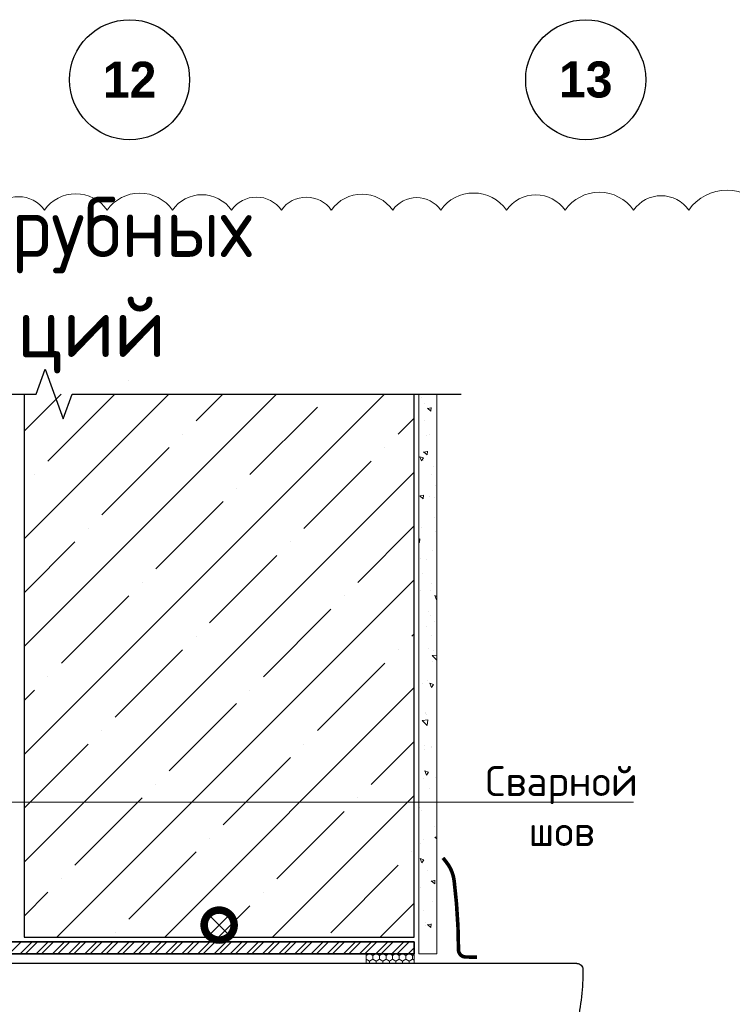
# Model space of a CAD drawing. Header units: millimetres. Extents: x 349531 to 1063351, y -131924 to 96186.
# Tile 38 of 230: x 477995 to 483932, y -55557 to -47354. Entities that reach past the tile are written whole.
import ezdxf

# ---------------------------------------------------------------- set-up
doc = ezdxf.new("R2010")
doc.units = ezdxf.units.MM
doc.linetypes.add('______5', pattern=[1100, 800, -100, 100, -100])
doc.layers.add('TN-АННОТАЦИИ', color=7, linetype='Continuous', lineweight=20, true_color=0x000000)
doc.layers.add('Штрих Пена Монтажная', color=7, linetype='Continuous', lineweight=15, true_color=0xff7c1c)
for name, color, linetype, lineweight in [('TN-БЕТОН', 251, 'Continuous', 30), ('TN-ГЕРМЕТИК', 20, 'Continuous', 30), ('TN-МЕТАЛЛ КОНСТРУКЦИИ', 162, 'Continuous', 35), ('Оси', 40, '______5', 18), ('РАЗМЕРЫ', 1, 'Continuous', 9)]:
    doc.layers.add(name, color=color, linetype=linetype, lineweight=lineweight)
doc.styles.add('Century Gothic', font='GOTHIC.TTF')
doc.styles.add('GOST-2.304_Type-B', font='GOST_Common.ttf')
doc.styles.add('TN-Текст', font='isocpeur.ttf')

# ---------------------------------------------------------------- blocks, each defined once
blk = doc.blocks.new('NSY101')
at = {"color": 0, "linetype": 'ByBlock', "lineweight": -2}
blk.add_circle((0, 0), 50, dxfattribs=at)
blk = doc.blocks.new('СЛОЖНЫЙ_ОБЪЕКТ_39')
at = {"layer": 'Оси', "color": 16, "linetype": 'Continuous', "lineweight": 25, "transparency": 33554687, "xscale": 9.999999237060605, "yscale": 9.999999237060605, "zscale": 9.999999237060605}
blk.add_blockref('NSY101', (41513, -43009.5), dxfattribs=at)
at = {"layer": 'Оси', "color": 16, "linetype": 'Continuous', "lineweight": 25, "transparency": 33554687, "insert": (41513, -43009.5), "char_height": 300, "width": 620, "attachment_point": 5, "style": 'Century Gothic'}
blk.add_mtext('\\A1;{\\fCentury Gothic|i0|b1;\\H300.000000;\\W1.000000;\\C16;12}\\P', dxfattribs=at)
blk = doc.blocks.new('СЛОЖНЫЙ_ОБЪЕКТ_40')
at = {"layer": 'Оси', "color": 16, "linetype": 'Continuous', "lineweight": 25, "transparency": 33554687, "xscale": 9.999999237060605, "yscale": 9.999999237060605, "zscale": 9.999999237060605}
blk.add_blockref('NSY101', (45313, -43009.5), dxfattribs=at)
at = {"layer": 'Оси', "color": 16, "linetype": 'Continuous', "lineweight": 25, "transparency": 33554687, "insert": (45313, -43009.5), "char_height": 300, "width": 620, "attachment_point": 5, "style": 'Century Gothic'}
blk.add_mtext('\\A1;{\\fCentury Gothic|i0|b1;\\H300.000000;\\W1.000000;\\C16;13}\\P', dxfattribs=at)
blk = doc.blocks.new('оси2')
at = {"layer": 'Оси', "color": 16, "linetype": 'Continuous', "lineweight": 25, "transparency": 33554687}
for name in ['СЛОЖНЫЙ_ОБЪЕКТ_39', 'СЛОЖНЫЙ_ОБЪЕКТ_40']:
    blk.add_blockref(name, (978932, 21754.4), dxfattribs=at)
blk = doc.blocks.new('_DotSmall')
at = {"color": 0, "linetype": 'ByBlock', "const_width": 0.5}
blk.add_lwpolyline([(-0.0625, 0, 1), (0.0625, 0, 1)], format="xyb", close=True, dxfattribs=at)

msp = doc.modelspace()

# ---------------------------------------------------------------- linework, layer by layer
at = {"linetype": 'Continuous'}
msp.add_lwpolyline([(471700.4, -50472.8), (474940.7, -50472.8), (474940.7, -50472.8), (475015.7, -50266.8), (475165.7, -50678.9), (475240.7, -50472.8), (475240.7, -50472.8), (478131.1, -50472.8), (478206.1, -50266.8), (478356.1, -50678.9), (478431.1, -50472.8), (481671.5, -50472.8)], dxfattribs=at)
at = {"lineweight": 30, "ltscale": 3}
msp.add_lwpolyline([(482637.7, -55217.2), (471647.4, -55217.2)], dxfattribs=at)
at = {"linetype": 'Continuous'}
msp.add_lwpolyline([(482637.7, -55217.2, -0.414214), (482687.7, -55267.2, -0.055385), (482637.7, -55717.2, 0.055385), (482587.7, -56167.2, 1), (482687.7, -56167.2, 0.055385), (482637.7, -55717.2, -0.055385), (482687.7, -56167.2, -0.414214), (482637.7, -56217.2)], format="xyb", dxfattribs=at)
at = {"layer": 'TN-БЕТОН', "linetype": 'Continuous', "lineweight": 9}
for p, q in [((478903.3, -50358.1), (478903.3, -50358.1)), ((478031.5, -50780.9), (478339.5, -50472.8)), ((478031.5, -51679), (479237.6, -50472.8)), ((478031.5, -52577), (480135.6, -50472.8)), ((478031.5, -53475), (481033.6, -50472.8)), ((478229.7, -51031.7), (478788.6, -50472.8)), ((479464.5, -50694.9), (479686.6, -50472.8)), ((481344.3, -50500.9), (481344.3, -50500.9)), ((479913.5, -51143.9), (480474.8, -50582.6)), ((481370.6, -50551.5), (481370.6, -50551.5)), ((481420.6, -50615.9), (481391.4, -50591.5)), ((481423.5, -50586.9), (481391.7, -50592.8)), ((481420.6, -50615.9), (481423.3, -50585.6)), ((481148.3, -50807.1), (481281.5, -50674)), ((481369.6, -50693.3), (481369.6, -50693.3)), ((479352.3, -50807.1), (479352.3, -50807.1)), ((481386.4, -50820.5), (481386.4, -50820.5)), ((481406.4, -50812.3), (481406.4, -50812.3)), ((478678.8, -51480.7), (479240, -50919.4)), ((481036.1, -50919.4), (481036.1, -50919.4)), ((481343, -51030.7), (481329.3, -50995.2)), ((481360, -51005.5), (481329.3, -50995.2)), ((481343, -51030.7), (481360, -51005.5)), ((481388.7, -50980.3), (481359.5, -50955.8)), ((481391.6, -50951.3), (481359.8, -50957.2)), ((481388.7, -50980.3), (481391.4, -50950)), ((481471.4, -50963.1), (481471.4, -50963.1)), ((480362.6, -51592.9), (480923.8, -51031.7)), ((481357, -51029.4), (481357, -51029.4)), ((481444.5, -51076.1), (481444.5, -51076.1)), ((478031.5, -54373), (481281.5, -51123)), ((478117.5, -51143.9), (478117.5, -51143.9)), ((481428.6, -51141.3), (481428.6, -51141.3)), ((479801.3, -51256.2), (479801.3, -51256.2)), ((481459.9, -51234.3), (481459.9, -51234.3)), ((481356.8, -51344.7), (481327.7, -51320.2)), ((481359.8, -51315.7), (481327.9, -51321.6)), ((481356.9, -51344.7), (481359.5, -51314.3)), ((481407.9, -51325.6), (481407.9, -51325.6)), ((481453.9, -51333.7), (481453.9, -51333.7)), ((479127.8, -51929.7), (479689, -51368.4)), ((481448.5, -51505.5), (481448.5, -51505.5)), ((481470.7, -51460.9), (481470.7, -51460.9)), ((478566.5, -51592.9), (478566.5, -51592.9)), ((480811.6, -52041.9), (481281.5, -51572)), ((481343.6, -51587.4), (481343.6, -51587.4)), ((481325, -51709.1), (481327.6, -51678.7)), ((481458.7, -51621.9), (481458.7, -51621.9)), ((478031.5, -52128), (478454.3, -51705.2)), ((480250.3, -51705.2), (480250.3, -51705.2)), ((481327.9, -51680), (481321.5, -51681.2)), ((481325, -51709.1), (481321.5, -51706.1)), ((479576.8, -52378.7), (480138, -51817.4)), ((481337.9, -51840.4), (481337.9, -51840.4)), ((481437, -51776.7), (481437, -51776.7)), ((481381.7, -51851.2), (481381.7, -51851.2)), ((481354.6, -51967.6), (481354.6, -51967.6)), ((478305.3, -54997.2), (481281.5, -52021.1)), ((479015.5, -52041.9), (479015.5, -52041.9)), ((481425.5, -52047.8), (481425.5, -52047.8)), ((478342, -52715.5), (478903.3, -52154.2)), ((480699.3, -52154.2), (480699.3, -52154.2)), ((481331.8, -52112.1), (481331.8, -52112.1)), ((481414.2, -52107.8), (481414.2, -52107.8)), ((481466.2, -52187.6), (481452.5, -52152.1)), ((481471.5, -52158.5), (481452.5, -52152.1)), ((481466.2, -52187.6), (481471.5, -52179.8)), ((480025.8, -52827.7), (480587.1, -52266.4)), ((481396.9, -52288.4), (481396.9, -52288.4)), ((481414.1, -52319), (481414.1, -52319)), ((481382.7, -52408.4), (481382.7, -52408.4)), ((481450, -52368.7), (481450, -52368.7)), ((479464.5, -52490.9), (479464.5, -52490.9)), ((481260.6, -52490.9), (481281.5, -52470.1)), ((481422.2, -52480.8), (481422.2, -52480.8)), ((478791, -53164.5), (479352.3, -52603.2)), ((481148.3, -52603.2), (481148.3, -52603.2)), ((481402.6, -52590.2), (481402.6, -52590.2)), ((481471.5, -52689.1), (481432.2, -52651.5)), ((481471.5, -52647.2), (481432.3, -52651.8)), ((481439, -52608), (481439, -52608)), ((480474.8, -53276.7), (481036.1, -52715.5)), ((481433.5, -52704.7), (481433.5, -52704.7)), ((481322, -52826.4), (481322, -52826.4)), ((478229.7, -52827.7), (478229.7, -52827.7)), ((481351.5, -52882.9), (481351.5, -52882.9)), ((481391.2, -52861.4), (481391.2, -52861.4)), ((481425.5, -52917.7), (481411.8, -52882.1)), ((481442.5, -52892.5), (481411.8, -52882.2)), ((481425.5, -52917.7), (481442.5, -52892.4)), ((478031.5, -53026), (478117.5, -52940)), ((479203.4, -54997.2), (481281.5, -52919.1)), ((479913.5, -52940), (479913.5, -52940)), ((479240, -53613.5), (479801.3, -53052.2)), ((481322.9, -53114.8), (481322.9, -53114.8)), ((481372.8, -53122.6), (481372.8, -53122.6)), ((481379.7, -53132.6), (481379.7, -53132.6)), ((481387.3, -53143.7), (481387.3, -53143.7)), ((481396.4, -53188.3), (481348.2, -53193.9)), ((481389.4, -53233.2), (481348.2, -53193.6)), ((481388.9, -53233.4), (481395.9, -53188.2)), ((478678.8, -53276.7), (478678.8, -53276.7)), ((478031.5, -53924), (478566.5, -53389)), ((480362.6, -53389), (480362.6, -53389)), ((480923.8, -53725.7), (481281.5, -53368.1)), ((481365.1, -53435.6), (481365.1, -53435.6)), ((481368.2, -53403.7), (481368.2, -53403.7)), ((481423.7, -53418.9), (481423.7, -53418.9)), ((481425.4, -53407.6), (481425.4, -53407.6)), ((479689, -54062.5), (480250.3, -53501.2)), ((481384.8, -53647.8), (481371.1, -53612.2)), ((481401.8, -53622.5), (481371.1, -53612.2)), ((481384.8, -53647.8), (481401.8, -53622.5)), ((481390.5, -53628), (481390.5, -53628)), ((479127.8, -53725.7), (479127.8, -53725.7)), ((481356.8, -53674.9), (481356.8, -53674.9)), ((481457.9, -53664.2), (481457.9, -53664.2)), ((481407.2, -53755.2), (481407.2, -53755.2)), ((478454.3, -54399.2), (479015.5, -53838)), ((480101.4, -54997.2), (481281.5, -53817.1)), ((480811.6, -53838), (480811.6, -53838)), ((480138, -54511.5), (480699.3, -53950.2)), ((481324.5, -53918.8), (481324.5, -53918.8)), ((481345.3, -53946.1), (481345.3, -53946.1)), ((481449.4, -54076), (481449.4, -54076)), ((479576.8, -54174.7), (479576.8, -54174.7)), ((481333.9, -54217.3), (481333.9, -54217.3)), ((481362.6, -54182.7), (481362.6, -54182.7)), ((481471.5, -54178.7), (481454.8, -54164.7)), ((481471.5, -54163), (481455, -54166)), ((478903.3, -54848.3), (479464.5, -54287)), ((481260.6, -54287), (481260.6, -54287)), ((481344.1, -54377.8), (481330.4, -54342.3)), ((481361.1, -54352.6), (481330.4, -54342.3)), ((481344.1, -54377.8), (481361.1, -54352.6)), ((480587.1, -54960.5), (481148.3, -54399.2)), ((481395.2, -54439.3), (481395.2, -54439.3)), ((478342, -54511.5), (478342, -54511.5)), ((481322.4, -54488.5), (481322.4, -54488.5)), ((481452.1, -54553.5), (481422.9, -54529)), ((481455, -54524.5), (481423.1, -54530.4)), ((481452.1, -54553.5), (481454.7, -54523.2)), ((478031.5, -54822), (478229.7, -54623.8)), ((480025.8, -54623.8), (480025.8, -54623.8)), ((481324, -54583), (481324, -54583)), ((481333.4, -54582.7), (481333.4, -54582.7)), ((481430.9, -54700.1), (481430.9, -54700.1)), ((479652.4, -54997.2), (479913.5, -54736)), ((480999.4, -54997.2), (481281.5, -54715.1)), ((481358.7, -54775.1), (481358.7, -54775.1)), ((481374.8, -54879.2), (481374.8, -54879.2)), ((481375.5, -54902.3), (481375.5, -54902.3)), ((481420.2, -54917.9), (481391, -54893.4)), ((481423.1, -54888.9), (481391.3, -54894.8)), ((481420.2, -54917.9), (481422.8, -54887.5)), ((478791, -54960.5), (478791, -54960.5)), ((481469, -54964), (481469, -54964))]:
    msp.add_line(p, q, dxfattribs=at)
at = {"layer": 'TN-БЕТОН'}
for p, q in [((478031.5, -50472.8), (478031.5, -54997.2)), ((481281.5, -54997.2), (481281.5, -50472.8)), ((478031.5, -54997.2), (481281.5, -54997.2))]:
    msp.add_line(p, q, dxfattribs=at)
at = {"layer": 'TN-БЕТОН', "lineweight": 20}
for p, q in [((481321.5, -50472.8), (481321.5, -55137.2)), ((481471.5, -55137.2), (481471.5, -50472.8)), ((481321.5, -55137.2), (481471.5, -55137.2))]:
    msp.add_line(p, q, dxfattribs=at)
at = {"layer": 'TN-ГЕРМЕТИК'}
for p, q in [((479556.5, -54797.2), (479756.5, -54997.2)), ((479556.5, -54997.2), (479756.5, -54797.2)), ((479756.5, -54797.2), (479556.5, -54797.2)), ((479556.5, -54797.2), (479556.5, -54997.2)), ((479756.5, -54997.2), (479756.5, -54797.2)), ((479556.5, -54997.2), (479756.5, -54997.2))]:
    msp.add_line(p, q, dxfattribs=at)
at = {"layer": 'TN-МЕТАЛЛ КОНСТРУКЦИИ'}
for p, q in [((481281.5, -55037.2), (472777.2, -55037.2)), ((481281.5, -55137.2), (481281.5, -55037.2)), ((472777.2, -55137.2), (481281.5, -55137.2))]:
    msp.add_line(p, q, dxfattribs=at)
at = {"layer": 'TN-МЕТАЛЛ КОНСТРУКЦИИ', "linetype": 'Continuous', "lineweight": 20, "transparency": 33554687}
for p, q in [((477908.1, -55137.2), (478008.1, -55037.2)), ((477997.9, -55137.2), (478097.9, -55037.2)), ((478042.8, -55137.2), (478142.8, -55037.2)), ((478132.6, -55137.2), (478232.6, -55037.2)), ((478177.5, -55137.2), (478277.5, -55037.2)), ((478267.3, -55137.2), (478367.3, -55037.2)), ((478312.2, -55137.2), (478412.2, -55037.2)), ((478402, -55137.2), (478502, -55037.2)), ((478446.9, -55137.2), (478546.9, -55037.2)), ((478536.7, -55137.2), (478636.7, -55037.2)), ((478581.6, -55137.2), (478681.6, -55037.2)), ((478671.4, -55137.2), (478771.4, -55037.2)), ((478716.3, -55137.2), (478816.3, -55037.2)), ((478806.1, -55137.2), (478906.1, -55037.2)), ((478851, -55137.2), (478951, -55037.2)), ((478940.8, -55137.2), (479040.8, -55037.2)), ((478985.7, -55137.2), (479085.7, -55037.2)), ((479075.5, -55137.2), (479175.5, -55037.2)), ((479120.4, -55137.2), (479220.4, -55037.2)), ((479210.2, -55137.2), (479310.2, -55037.2)), ((479255.1, -55137.2), (479355.1, -55037.2)), ((479344.9, -55137.2), (479444.9, -55037.2)), ((479389.8, -55137.2), (479489.8, -55037.2)), ((479479.6, -55137.2), (479579.6, -55037.2)), ((479524.5, -55137.2), (479624.5, -55037.2)), ((479614.3, -55137.2), (479714.3, -55037.2)), ((479659.2, -55137.2), (479759.2, -55037.2)), ((479749, -55137.2), (479849, -55037.2)), ((479793.9, -55137.2), (479893.9, -55037.2)), ((479883.7, -55137.2), (479983.7, -55037.2)), ((479928.6, -55137.2), (480028.6, -55037.2)), ((480018.5, -55137.2), (480118.5, -55037.2)), ((480063.4, -55137.2), (480163.4, -55037.2)), ((480153.2, -55137.2), (480253.2, -55037.2)), ((480198.1, -55137.2), (480298.1, -55037.2)), ((480287.9, -55137.2), (480387.9, -55037.2)), ((480332.8, -55137.2), (480432.8, -55037.2)), ((480422.6, -55137.2), (480522.6, -55037.2)), ((480467.5, -55137.2), (480567.5, -55037.2)), ((480557.3, -55137.2), (480657.3, -55037.2)), ((480602.2, -55137.2), (480702.2, -55037.2)), ((480692, -55137.2), (480792, -55037.2)), ((480736.9, -55137.2), (480836.9, -55037.2)), ((480826.7, -55137.2), (480926.7, -55037.2)), ((480871.6, -55137.2), (480971.6, -55037.2)), ((480961.4, -55137.2), (481061.4, -55037.2)), ((481006.3, -55137.2), (481106.3, -55037.2)), ((481096.1, -55137.2), (481196.1, -55037.2)), ((481141, -55137.2), (481241, -55037.2)), ((481230.8, -55137.2), (481281.5, -55086.5)), ((481275.7, -55137.2), (481281.5, -55131.4))]:
    msp.add_line(p, q, dxfattribs=at)
at = {"layer": 'РАЗМЕРЫ', "color": 240, "true_color": 0xed1f24}
for centre, radius in [((478462.1, -49123.7), 319.3), ((478995.4, -49130.9), 331.8), ((480846.8, -49119.5), 312), ((481776.2, -49132.2), 334.1), ((482824.3, -49140.2), 348.1), ((483888.4, -49163.9), 389.4), ((477985.9, -49090.9), 262.1), ((479513.3, -49112.8), 300.3), ((479967.3, -49086.2), 253.9), ((480383.2, -49086.2), 253.8), ((481302.5, -49080.7), 244.3), ((482294.5, -49111.9), 298.6), ((483339.4, -49101.6), 280.7)]:
    msp.add_arc(centre, radius, 35, 145, dxfattribs=at)
at = {"layer": 'Штрих Пена Монтажная'}
for p, q in [((481281.5, -55137.2), (480881.5, -55137.2)), ((480881.5, -55137.2), (480881.5, -55217.2)), ((481281.5, -55217.2), (481281.5, -55137.2)), ((480881.5, -55217.2), (481281.5, -55217.2))]:
    msp.add_line(p, q, dxfattribs=at)
at = {"layer": 'Штрих Пена Монтажная', "linetype": 'Continuous'}
for p, q in [((480881.9, -55149.7), (480881.5, -55149.4)), ((480881.9, -55181.4), (480881.5, -55181.7)), ((480903.6, -55137.2), (480881.9, -55149.7)), ((480881.9, -55181.4), (480881.9, -55149.7)), ((480909.4, -55197.3), (480881.9, -55181.4)), ((480936.9, -55181.4), (480909.4, -55197.3)), ((480909.4, -55217.2), (480909.4, -55197.3)), ((480936.9, -55149.7), (480915.3, -55137.2)), ((480958.6, -55137.2), (480936.9, -55149.7)), ((480936.9, -55181.4), (480936.9, -55149.7)), ((480964.4, -55197.3), (480936.9, -55181.4)), ((480991.9, -55181.4), (480964.4, -55197.3)), ((480964.4, -55217.2), (480964.4, -55197.3)), ((480991.9, -55149.7), (480970.3, -55137.2)), ((481013.6, -55137.2), (480991.9, -55149.7)), ((480991.9, -55181.4), (480991.9, -55149.7)), ((481019.4, -55197.3), (480991.9, -55181.4)), ((481046.9, -55181.4), (481019.4, -55197.3)), ((481019.4, -55217.2), (481019.4, -55197.3)), ((481046.9, -55149.7), (481025.3, -55137.2)), ((481068.6, -55137.2), (481046.9, -55149.7)), ((481046.9, -55181.4), (481046.9, -55149.7)), ((481074.4, -55197.3), (481046.9, -55181.4)), ((481101.9, -55181.4), (481074.4, -55197.3)), ((481074.4, -55217.2), (481074.4, -55197.3)), ((481101.9, -55149.7), (481080.3, -55137.2)), ((481123.5, -55137.2), (481101.9, -55149.7)), ((481101.9, -55181.4), (481101.9, -55149.7)), ((481129.4, -55197.3), (481101.9, -55181.4)), ((481156.9, -55181.4), (481129.4, -55197.3)), ((481129.4, -55217.2), (481129.4, -55197.3)), ((481156.9, -55149.7), (481135.2, -55137.2)), ((481178.5, -55137.2), (481156.9, -55149.7)), ((481156.9, -55181.4), (481156.9, -55149.7)), ((481184.4, -55197.3), (481156.9, -55181.4)), ((481211.9, -55181.4), (481184.4, -55197.3)), ((481184.4, -55217.2), (481184.4, -55197.3)), ((481211.9, -55149.7), (481190.2, -55137.2)), ((481233.5, -55137.2), (481211.9, -55149.7)), ((481211.9, -55181.4), (481211.9, -55149.7)), ((481239.4, -55197.3), (481211.9, -55181.4)), ((481266.9, -55181.4), (481239.4, -55197.3)), ((481239.4, -55217.2), (481239.4, -55197.3)), ((481266.9, -55149.7), (481245.2, -55137.2)), ((481281.5, -55141.3), (481266.9, -55149.7)), ((481266.9, -55181.4), (481266.9, -55149.7)), ((481281.5, -55189.8), (481266.9, -55181.4))]:
    msp.add_line(p, q, dxfattribs=at)

# ---------------------------------------------------------------- block references
at = {"layer": 'TN-АННОТАЦИИ', "xscale": 500, "yscale": 500, "zscale": 500, "rotation": 180}
msp.add_blockref('_DotSmall', (479656.5, -54897.2), dxfattribs=at)
at = {"layer": 'РАЗМЕРЫ'}
msp.add_blockref('оси2', (-541534.6, -26599.1, -200), dxfattribs=at)

# ---------------------------------------------------------------- texts
at = {"layer": 'РАЗМЕРЫ', "insert": (476990.1, -49983), "char_height": 500, "attachment_point": 5, "style": 'GOST-2.304_Type-B'}
msp.add_mtext_dynamic_manual_height_columns('Узел ввода трубных коммуникаций\\P ', width=7584.122, gutter_width=625, heights=[0], dxfattribs=at)

# ---------------------------------------------------------------- next in the draw order: texts
at = {"layer": 'TN-АННОТАЦИИ', "insert": (482509.4, -53572.2), "char_height": 250, "width": 75, "attachment_point": 2, "style": 'TN-Текст', "bg_fill": 3, "box_fill_scale": 1.5, "bg_fill_color": 256, "bg_fill_true_color": 13158600, "bg_fill_transparency": 0}
msp.add_mtext('\\A1;Сварной шов', dxfattribs=at)

# ---------------------------------------------------------------- next in the draw order: linework, layer by layer
at = {"lineweight": 15, "const_width": 30}
msp.add_lwpolyline([(481521.5, -54337.3), (481550.5, -54374.3, -0.136318), (481614.4, -54528.1, -0.029954), (481650.6, -55102.7, 0.398504), (481708, -55162.9), (481805.5, -55164.4)], format="xyb", dxfattribs=at)
at = {"layer": 'TN-АННОТАЦИИ'}
for p, q in [((477807.3, -53872.2), (481827.6, -53872.2)), ((481827.6, -53872.2), (481909.4, -53872.2)), ((481909.4, -53872.2), (483109.4, -53872.2))]:
    msp.add_line(p, q, dxfattribs=at)

doc.saveas('drawing.dxf')
